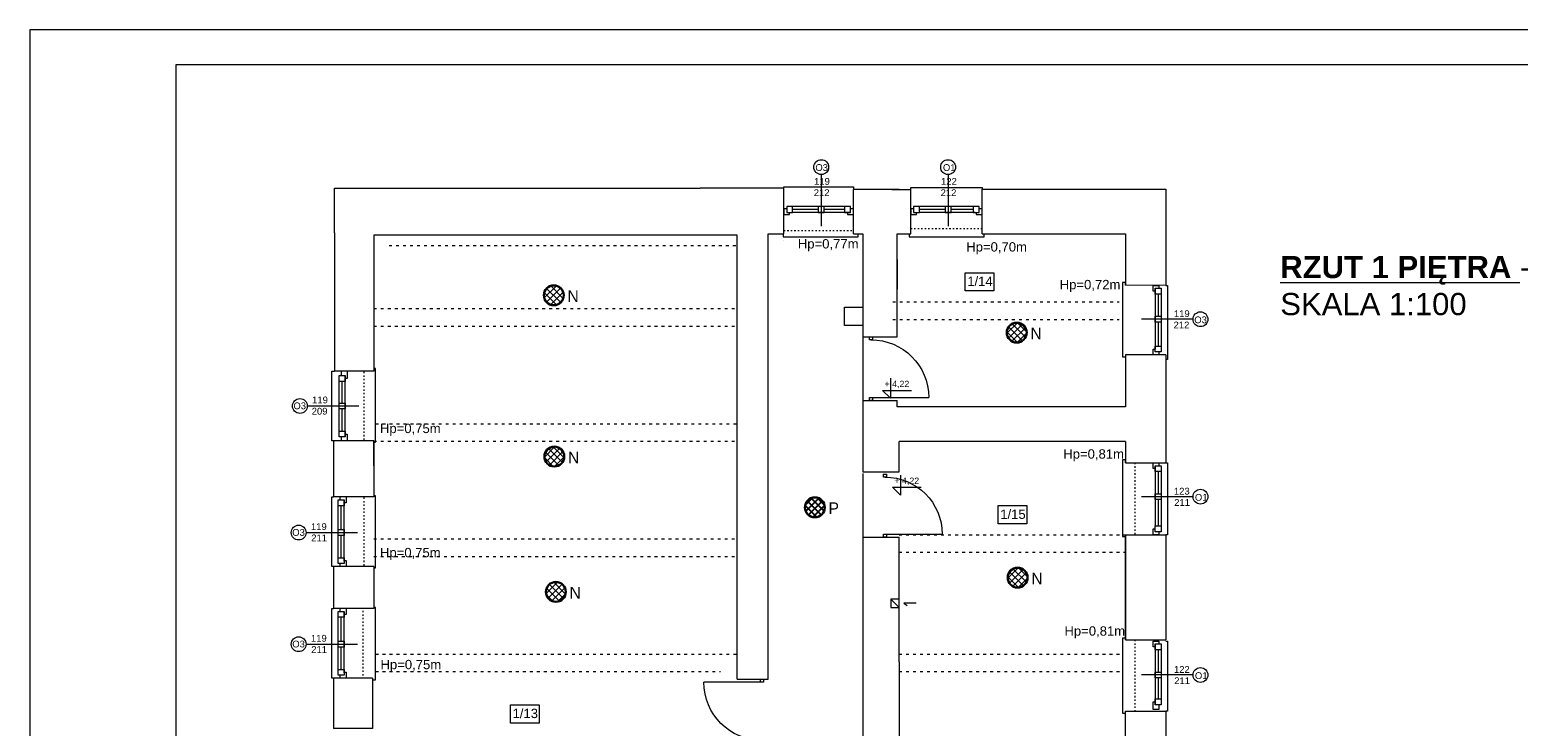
# Model space of a CAD drawing. Header units: centimetres. Extents: x 74448 to 96987, y -37016 to -10817.
# Tile 118 of 174: x 74456 to 77001, y -21033 to -19842. Entities that reach past the tile are written whole.
import ezdxf

# ---------------------------------------------------------------- set-up
doc = ezdxf.new("R2010")
doc.units = ezdxf.units.CM
doc.header["$LTSCALE"] = 0.02
doc.linetypes.add('ACAD_ISO03W100', pattern=[30, 12, -18])
doc.layers.get('0').update_dxf_attribs({"color": 8, "lineweight": 13})
for name, color, linetype, lineweight in [('_AUDIO', 7, 'Continuous', 18), ('_pk_tabelka', 7, 'Continuous', 15), ('LINIE PRZEKROJOWE', 8, 'Continuous', 13), ('OPISY', 8, 'Continuous', 13), ('stolarka', 8, 'Continuous', 13), ('WIDOK', 8, 'Continuous', 13), ('wyburzenia', 8, 'Continuous', 13)]:
    doc.layers.add(name, color=color, linetype=linetype, lineweight=lineweight)
doc.layers.add('_AUDIO 2', color=7, linetype='Continuous')
doc.styles.add('ARCH. STANDARD', font='arial.ttf')
doc.styles.get("Standard").update_dxf_attribs({"font": 'arial.ttf', "height": 12})
doc.styles.add('Tomasz_W legenda', font='TCM_____.TTF')
pattern_1 = [(45, (-5798.748, -5798.748), (-5.6126601, 5.6126601), []), (135, (-5798.748, -5798.748), (-5.6126601, -5.6126601), [])]

# ---------------------------------------------------------------- blocks, each defined once
blk = doc.blocks.new('*U3')
at = {"layer": 'stolarka', "transparency": 33554684}
blk.add_lwpolyline([(5, 0), (5, 95)], dxfattribs=at)
for points in [[(0, 2.5), (0, -2.5), (5, -2.5), (5, 2.5)], [(100, -2.5), (105, -2.5), (105, 2.5), (100, 2.5)]]:
    blk.add_lwpolyline(points, close=True, dxfattribs=at)
blk.add_arc((5, 0), 95, 0, 90, dxfattribs=at)

msp = doc.modelspace()

# ---------------------------------------------------------------- hatches: boundary and pattern name
at = {"layer": '_AUDIO'}
h = msp.add_hatch(dxfattribs=at)
h.set_pattern_fill('ANSI37', color=256, scale=2.5)
h.set_pattern_definition([(45, (-5802.294, -5776.075), (-5.6126601, 5.6126601), []), (135, (-5802.294, -5776.075), (-5.6126601, -5.6126601), [])])
h.paths.add_polyline_path([(75368.7, -20296.2, 1), (75334.7, -20296.2, 1)])
h = msp.add_hatch(dxfattribs=at)
h.set_pattern_fill('ANSI37', color=256, scale=2.5)
h.set_pattern_definition([(45, (-5800.26, -5839.8345), (-5.6126601, 5.6126601), []), (135, (-5800.26, -5839.8345), (-5.6126601, -5.6126601), [])])
h.paths.add_polyline_path([(76160.3, -20360, 1), (76126.3, -20360, 1)])
h = msp.add_hatch(dxfattribs=at)
h.set_pattern_fill('ANSI37', color=256, scale=2.5)
h.set_pattern_definition([(45, (-5801.42, -5812.096), (-5.6126601, 5.6126601), []), (135, (-5801.42, -5812.096), (-5.6126601, -5.6126601), [])])
h.paths.add_polyline_path([(75369.6, -20572.1, 1), (75335.6, -20572.1, 1)])
h = msp.add_hatch(dxfattribs=at)
h.set_pattern_fill('ANSI37', color=256, scale=2.5)
h.set_pattern_definition(pattern_1)
h.paths.add_polyline_path([(76161.8, -20779.2, 1), (76127.8, -20779.2, 1)])
h = msp.add_hatch(dxfattribs=at)
h.set_pattern_fill('ANSI37', color=256, scale=2.5)
h.set_pattern_definition(pattern_1)
h.paths.add_polyline_path([(75372.3, -20803.6, 1), (75338.3, -20803.6, 1)])
at = {"layer": '_AUDIO 2'}
h = msp.add_hatch(dxfattribs=at)
h.set_pattern_fill('ANSI37', color=256, scale=2.5)
h.set_pattern_definition(pattern_1)
h.paths.add_polyline_path([(75815.1, -20659, 1), (75781.1, -20659, 1)])

# ---------------------------------------------------------------- linework, layer by layer
for points in [[(75745, -20113), (75745, -20110.3), (75864, -20110.3), (75864, -20115.1)], [(75962, -20115.1), (75962, -20111.8), (76084, -20111.8), (76084, -20114.8)], [(75744, -20191.1), (75744, -20191.1), (75744, -20196.1), (75867, -20196.1), (75872, -20196.1), (75872, -20191.1)], [(75959.6, -20191.1), (75959.6, -20191.1), (75959.6, -20196.1), (76082.6, -20196.1), (76087.6, -20196.1), (76087.6, -20191.1)], [(76329.1, -20279), (76329.1, -20274), (76324.1, -20274), (76324.1, -20401), (76324.1, -20401.7), (76329.1, -20401.7)], [(76398.1, -20279.1), (76401.1, -20279.1), (76401.1, -20406.1), (76398.1, -20406.1)], [(75880.1, -20367.1), (75880.1, -20476.1)], [(74975, -20545.1), (74972, -20545.1), (74972, -20426.1), (74977, -20426.1)], [(75044, -20547.6), (75046.9, -20547.6), (75046.9, -20426.4), (75046.9, -20421.3), (75044, -20421.3)], [(76329.1, -20582.7), (76329.1, -20577.7), (76324.1, -20577.7), (76324.1, -20704.7), (76324.1, -20708.9), (76329.1, -20708.9)], [(76398.1, -20582.7), (76401.1, -20582.7), (76401.1, -20705.7), (76398.1, -20705.7)], [(75880.1, -20601.1), (75880.1, -20710.1)], [(75044, -20762.5), (75046.9, -20762.5), (75046.9, -20641.4), (75046.9, -20639), (75044, -20639)], [(74975, -20760.1), (74972, -20760.1), (74972, -20641.1), (74975, -20641.1)], [(74975, -20951.1), (74972, -20951.1), (74972, -20832.1), (74975, -20832.1)], [(75042, -20954.2), (75046.9, -20954.2), (75046.9, -20832.4), (75046.9, -20830.3), (75044, -20830.3)], [(75971.5, -20823.1), (75950.3, -20823.1), (75956.1, -20826.8)], [(76329.1, -20885.7), (76329.1, -20882.7), (76324.1, -20882.7), (76324.1, -21009.7), (76324.1, -21010.9), (76329.1, -21010.9)], [(76398.1, -20887.7), (76401.1, -20887.7), (76401.1, -21007.7), (76398.1, -21007.7)]]:
    msp.add_lwpolyline(points)
msp.add_lwpolyline([(75848.9, -20316.2), (75880.1, -20316.2), (75880.1, -20348.1), (75848.9, -20348.1)], close=True)
at = {"layer": '_AUDIO', "lineweight": 30}
for centre in [(75351.7, -20296.2), (76143.3, -20360), (75352.6, -20572.1), (76144.8, -20779.2), (75355.3, -20803.6)]:
    msp.add_circle(centre, 17, dxfattribs=at)
at = {"layer": '_AUDIO 2', "lineweight": 30}
msp.add_circle((75798.1, -20659), 17, dxfattribs=at)
at = {"layer": '_pk_tabelka', "color": 7, "ltscale": 3}
for p, q in [((82865.7, -19841.8), (74455.7, -19841.8)), ((74455.7, -19841.8), (74455.7, -24041.8)), ((82805.7, -19901.8), (74705.7, -19901.8)), ((74705.7, -19901.8), (74705.7, -23981.8))]:
    msp.add_line(p, q, dxfattribs=at)
at = {"layer": 'LINIE PRZEKROJOWE'}
for points in [[(74977, -20189.1), (74977, -20113), (75602, -20113)], [(75745, -20113), (75602, -20113)], [(75718, -20191.1), (75745, -20191.1), (75745, -20113)], [(75864, -20191.1), (75864, -20115.1)], [(75942, -20115.1), (75864, -20115.1)], [(75930, -20115.1), (75962, -20115.1)], [(75962, -20191.1), (75962, -20191.1), (75962, -20115.1)], [(76084, -20114.8), (76322.1, -20114.8), (76398.1, -20114.8), (76398.1, -20279.1)], [(76084, -20191.1), (76084, -20114.8)], [(74977, -20189.1), (74977, -20426.1)], [(75665, -20953), (75665, -20193.1), (75044, -20193.1), (75044, -20426.1)], [(75665, -20338.1), (75665, -20193.1)], [(75718, -20953), (75718, -20191.1)], [(75744, -20202.1), (75744, -20202.1)], [(75744, -20202.1), (75744, -20202.1)], [(75744, -20202.1), (75744, -20202.1)], [(75744, -20202.1), (75744, -20202.1)], [(75864, -20191.1), (75880.1, -20191.1)], [(75880.1, -20191.1), (75880.1, -20367.1), (75939.1, -20367.1)], [(75939.1, -20367.1), (75939.1, -20191.1), (75962, -20191.1)], [(76084, -20191.1), (76329.1, -20191.1)], [(76329.1, -20191.1), (76329.1, -20279.1)], [(75939.1, -20235.1), (75939.1, -20285.6)], [(76398.1, -20279.1), (76329.1, -20279)], [(75665, -20953), (75665, -20338.1)], [(76398.1, -20398.1), (76329.1, -20398.1), (76329.1, -20430.7)], [(76398.1, -20398.1), (76398.1, -20582.7)], [(75044, -20426.1), (74977, -20426.1)], [(76329.1, -20430.7), (76329.1, -20487.1)], [(75880.1, -20476.1), (75939.1, -20476.1)], [(75880.1, -20476.1), (75880.1, -20598.1), (75942.1, -20598.1)], [(75939.1, -20487.1), (75939.1, -20476.1)], [(76329.1, -20487.1), (75939.1, -20487.1)], [(74975, -20545.1), (74975, -20641.1)], [(75044, -20588.1), (75044, -20545.1), (74975, -20545.1)], [(75044, -20545.1), (75044, -20588.1)], [(75942.1, -20598.1), (75942.1, -20546.1)], [(76329.1, -20546.1), (76329.1, -20546.1), (75942.1, -20546.1)], [(76329.1, -20546.1), (76329.1, -20582.7), (76398.1, -20582.7)], [(75044, -20588.1), (75044, -20641.1), (74975, -20641.1)], [(75044, -20588.1), (75044, -20641.1)], [(75880.1, -20710.1), (75942.1, -20710.1)], [(75880.1, -20710.1), (75880.1, -21249.1), (75943.1, -21249.1)], [(75942.1, -20923.1), (75942.1, -20710.1)], [(76329.1, -20885.7), (76329.1, -20705.7)], [(76329.1, -20705.7), (76398.1, -20705.7)], [(76329.1, -20705.7), (76329.1, -20885.7), (76398.1, -20885.7)], [(76398.1, -20705.7), (76398.1, -20885.7)], [(74975, -20760.1), (74975, -20832.1)], [(75044, -20760.1), (74975, -20760.1)], [(75044, -20760.1), (75044, -20832.1), (74975, -20832.1)], [(75044, -20760.1), (75044, -20832.1)], [(75942.1, -20816.2), (75928.1, -20816.2), (75928.1, -20830.2), (75942.1, -20830.2)], [(75928.1, -20816.2), (75942.1, -20830.2)], [(75942.1, -20923.1), (75942.2, -21090.1), (76329.1, -21090.1), (76329.1, -21007.7)], [(74975, -20951.1), (74975, -21037.1)], [(75042, -20951.1), (74975, -20951.1)], [(75042, -20951.1), (75042, -20969.1)], [(75042, -20969.1), (75042, -21033.1)], [(75665, -20953), (75718, -20953)], [(75042, -20992.6), (75042, -21037.1), (74975, -21037.1)], [(75042, -20992.6), (75042, -21037.1)], [(76329.1, -21007.7), (76398.1, -21007.7)], [(76398.1, -21007.7), (76398.1, -21198.1)]]:
    msp.add_lwpolyline(points, dxfattribs=at)
at = {"layer": 'OPISY'}
for p, q in [((75927.5, -20472.4), (75914, -20458.9)), ((75914, -20458.9), (75963.2, -20458.9)), ((75927.5, -20438.1), (75927.5, -20472.4)), ((75944.3, -20603.7), (75944.3, -20638)), ((75944.3, -20638), (75930.8, -20624.5)), ((75930.8, -20624.5), (75980, -20624.5))]:
    msp.add_line(p, q, dxfattribs=at)
for points in [[(75809, -20089.6), (75809, -20177.7)], [(76026, -20089.6), (76026, -20177.7)], [(76444.8, -20337.1), (76356.7, -20337.1)], [(74930.2, -20485.5), (75018.3, -20485.5)], [(76444.8, -20640.7), (76356.7, -20640.7)], [(74928.2, -20702.1), (75016.3, -20702.1)], [(74928.2, -20893.1), (75016.3, -20893.1)], [(76444.8, -20945.7), (76356.7, -20945.7)]]:
    msp.add_lwpolyline(points, dxfattribs=at)
for points in [[(76055, -20257.5), (76104.2, -20257.5), (76104.2, -20288.7), (76055, -20288.7)], [(76111.5, -20656), (76160.6, -20656), (76160.6, -20687.3), (76111.5, -20687.3)], [(75277.5, -20996.7), (75326.7, -20996.7), (75326.7, -21028), (75277.5, -21028)]]:
    msp.add_lwpolyline(points, close=True, dxfattribs=at)
for centre in [(75809, -20076.9), (76026, -20076.9), (76457.5, -20337.1), (74917.5, -20485.5), (76457.5, -20640.7), (74915.5, -20702.1), (74915.5, -20893.1), (76457.5, -20945.7)]:
    msp.add_circle(centre, 12.7, dxfattribs=at)
at = {"layer": 'stolarka'}
for points in [[(75750, -20148), (75745, -20148), (75745, -20158), (75755, -20158), (75755, -20154.3)], [(75859, -20144.3), (75760, -20144.3)], [(75804, -20149.3), (75760, -20149.3)], [(75859, -20154.3), (75760, -20154.3)], [(75849, -20149.3), (75814, -20149.3)], [(75854, -20154.3), (75854, -20158), (75864, -20158), (75864, -20148), (75859, -20148)], [(75967, -20148), (75962, -20148), (75962, -20158), (75972, -20158), (75972, -20154.3)], [(76072, -20144.3), (75977, -20144.3)], [(76021, -20149.3), (75977, -20149.3)], [(76072, -20154.3), (75977, -20154.3)], [(76069, -20149.3), (76031, -20149.3)], [(76074, -20154.3), (76074, -20158), (76084, -20158), (76084, -20148), (76079, -20148)], [(76380.1, -20289.1), (76376.4, -20289.1), (76376.4, -20279.1), (76386.4, -20279.1), (76386.4, -20284.1)], [(76380.1, -20284.1), (76380.1, -20388.1)], [(76390.1, -20284.1), (76390.1, -20388.1)], [(76385.1, -20294.1), (76385.1, -20332.1)], [(76385.1, -20342.1), (76385.1, -20383.1)], [(76386.4, -20393.1), (76386.4, -20398.1), (76376.4, -20398.1), (76376.4, -20388.1), (76380.1, -20388.1)], [(74985, -20538.5), (74985, -20434.5)], [(74988.6, -20433.5), (74988.6, -20426.1)], [(74998.6, -20426.1), (74998.6, -20438.5), (74995, -20438.5)], [(74995, -20538.5), (74995, -20434.5)], [(74990, -20480.5), (74990, -20443.5)], [(74990, -20528.5), (74990, -20490.5)], [(74995, -20533.5), (74998.6, -20533.5), (74998.6, -20545.1), (74988.6, -20545.1), (74988.6, -20538.5)], [(76380.1, -20592.7), (76376.4, -20592.7), (76376.4, -20582.7), (76386.4, -20582.7), (76386.4, -20587.7)], [(76380.1, -20587.7), (76380.1, -20691.7)], [(76390.1, -20587.7), (76390.1, -20691.7)], [(76385.1, -20597.7), (76385.1, -20635.7)], [(74983, -20755.1), (74983, -20651.1)], [(74986.6, -20646.1), (74986.6, -20641.1)], [(74988, -20697.1), (74988, -20656.1)], [(74996.6, -20641.1), (74996.6, -20651.1), (74993, -20651.1)], [(74993, -20751.1), (74993, -20647.1)], [(76385.1, -20645.7), (76385.1, -20690.7)], [(74988, -20745.1), (74988, -20707.1)], [(76386.4, -20700.7), (76386.4, -20705.7), (76376.4, -20705.7), (76376.4, -20695.7), (76380.1, -20695.7)], [(74993, -20750.1), (74996.6, -20750.1), (74996.6, -20760.1), (74986.6, -20760.1), (74986.6, -20755.1)], [(74983, -20946.1), (74983, -20842.1)], [(74986.6, -20837.1), (74986.6, -20832.1)], [(74996.6, -20832.1), (74996.6, -20842.1), (74993, -20842.1)], [(74993, -20942.1), (74993, -20838.1)], [(74988, -20888.1), (74988, -20847.1)], [(76380.1, -20897.7), (76376.4, -20897.7), (76376.4, -20887.7), (76386.4, -20887.7), (76386.4, -20892.7)], [(76380.1, -20892.7), (76380.1, -20996.7)], [(76390.1, -20892.7), (76390.1, -20996.7)], [(74988, -20936.1), (74988, -20898.1)], [(76385.1, -20902.7), (76385.1, -20940.7)], [(74993, -20941.1), (74996.6, -20941.1), (74996.6, -20951.1), (74986.6, -20951.1), (74986.6, -20946.1)], [(76385.1, -20950.7), (76385.1, -20986.7)], [(76386.4, -20996.7), (76386.4, -21004.7), (76376.4, -21004.7), (76376.4, -20991.7), (76380.1, -20991.7)]]:
    msp.add_lwpolyline(points, dxfattribs=at)
for points in [[(75760, -20144.3), (75750, -20144.3), (75750, -20154.3), (75760, -20154.3)], [(75814, -20144.3), (75804, -20144.3), (75804, -20154.3), (75814, -20154.3)], [(75859, -20144.3), (75849, -20144.3), (75849, -20154.3), (75859, -20154.3)], [(75977, -20144.3), (75967, -20144.3), (75967, -20154.3), (75977, -20154.3)], [(76031, -20144.3), (76021, -20144.3), (76021, -20154.3), (76031, -20154.3)], [(76079, -20144.3), (76069, -20144.3), (76069, -20154.3), (76079, -20154.3)], [(76390.1, -20284.1), (76390.1, -20294.1), (76380.1, -20294.1), (76380.1, -20284.1)], [(76390.1, -20332.1), (76390.1, -20342.1), (76380.1, -20342.1), (76380.1, -20332.1)], [(76390.1, -20383.1), (76390.1, -20393.1), (76380.1, -20393.1), (76380.1, -20383.1)], [(74985, -20443.5), (74985, -20433.5), (74995, -20433.5), (74995, -20443.5)], [(74985, -20490.5), (74985, -20480.5), (74995, -20480.5), (74995, -20490.5)], [(74985, -20538.5), (74985, -20528.5), (74995, -20528.5), (74995, -20538.5)], [(76390.1, -20587.7), (76390.1, -20597.7), (76380.1, -20597.7), (76380.1, -20587.7)], [(76390.1, -20635.7), (76390.1, -20645.7), (76380.1, -20645.7), (76380.1, -20635.7)], [(74983, -20656.1), (74983, -20646.1), (74993, -20646.1), (74993, -20656.1)], [(76390.1, -20690.7), (76390.1, -20700.7), (76380.1, -20700.7), (76380.1, -20690.7)], [(74983, -20707.1), (74983, -20697.1), (74993, -20697.1), (74993, -20707.1)], [(74983, -20755.1), (74983, -20745.1), (74993, -20745.1), (74993, -20755.1)], [(74983, -20847.1), (74983, -20837.1), (74993, -20837.1), (74993, -20847.1)], [(74983, -20898.1), (74983, -20888.1), (74993, -20888.1), (74993, -20898.1)], [(76390.1, -20892.7), (76390.1, -20902.7), (76380.1, -20902.7), (76380.1, -20892.7)], [(74983, -20946.1), (74983, -20936.1), (74993, -20936.1), (74993, -20946.1)], [(76390.1, -20940.7), (76390.1, -20950.7), (76380.1, -20950.7), (76380.1, -20940.7)], [(76390.1, -20986.7), (76390.1, -20996.7), (76380.1, -20996.7), (76380.1, -20986.7)]]:
    msp.add_lwpolyline(points, close=True, dxfattribs=at)
at = {"layer": 'WIDOK', "linetype": 'ACAD_ISO03W100', "ltscale": 10}
for points in [[(75962, -20182.1), (76084, -20182.1)], [(75745, -20185.1), (75864, -20185.1)], [(75027, -20427.1), (75027, -20546.1)], [(76345.1, -20582.7), (76345.1, -20705.7)], [(75027, -20642.1), (75027, -20761.1)], [(75025, -20836.1), (75025, -20951.1)], [(76345.1, -20885.7), (76345.1, -21008.7)]]:
    msp.add_lwpolyline(points, dxfattribs=at)
at = {"layer": 'WIDOK', "linetype": 'ACAD_ISO03W100', "ltscale": 20}
for points in [[(75070, -20210.8), (75665, -20210.8)], [(75931.2, -20307.3), (76318.2, -20307.3)], [(75044, -20318.9), (75665, -20318.9)], [(75044, -20348.9), (75665, -20348.9)], [(75931.2, -20337.3), (76318.2, -20337.3)], [(75046.9, -20515.9), (75665, -20515.9)], [(75044, -20545.9), (75665, -20545.9)], [(75044, -20712.9), (75665, -20712.9)], [(75942.1, -20705.9), (76329.1, -20705.9)], [(75942.1, -20735.9), (76329.1, -20735.9)], [(75044, -20742.9), (75665, -20742.9)], [(75046.9, -20909.9), (75665, -20909.9)], [(75942.1, -20909.9), (76324.1, -20909.9)], [(75046.9, -20939.9), (75637, -20939.9)], [(75942.1, -20939.9), (76324.1, -20939.9)]]:
    msp.add_lwpolyline(points, dxfattribs=at)
at = {"layer": 'wyburzenia'}
msp.add_lwpolyline([(75665, -20953), (75718, -20953)], dxfattribs=at)

# ---------------------------------------------------------------- block references
at = {"layer": 'stolarka', "transparency": 33554684}
for p, xscale, yscale, zscale, rotation in [((75894.1, -20476.1), -1.038095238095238, 1.038095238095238, 1.038095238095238, 270), ((75918.1, -20710.1), -1.028571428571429, 1.028571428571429, 1.028571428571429, 270), ((75707.8, -20953), -1.047619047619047, 1.047619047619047, 1.047619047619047, 90.00000000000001)]:
    msp.add_blockref('*U3', p, dxfattribs=dict(at, xscale=xscale, yscale=yscale, zscale=zscale, rotation=rotation))

# ---------------------------------------------------------------- texts
at = {"insert": (76593.9, -20228.8), "char_height": 38, "width": 2031.92, "attachment_point": 1, "style": 'ARCH. STANDARD'}
msp.add_mtext('{\\fArial|b1|i0|c238|p34;\\L\\C256;RZUT\\fArial|b1|i0|c0|p34; \\fArial|b1|i0|c238|p34;1 PIĘTRA\\fArial|b0|i0|c238|p34;\\l - STAN PROJEKTOWANY \\PSK\\fArial|b0|i0|c0|p34;A\\fArial|b0|i0|c238|p34;L\\fArial|b0|i0|c0|p34;A \\fArial|b0|i0|c238|p34;1:100}', dxfattribs=at)
at = {"layer": '_AUDIO', "char_height": 20, "width": 16.573, "attachment_point": 1, "style": 'Tomasz_W legenda'}
for insert in [(75375.1, -20287.7), (76166.7, -20351.5), (75376, -20563.6), (76168.2, -20770.7), (75378.6, -20795.1)]:
    msp.add_mtext('N', dxfattribs=dict(at, insert=insert))
at = {"layer": '_AUDIO 2', "insert": (75821.5, -20650.5), "char_height": 20, "width": 16.573, "attachment_point": 1, "style": 'Tomasz_W legenda'}
msp.add_mtext('P', dxfattribs=at)
at = {"layer": 'OPISY', "ltscale": 0.15}
for s, p in [('Hp=0,77m', (75769, -20216)), ('Hp=0,70m', (76057, -20221.3)), ('Hp=0,72m', (76216.8, -20285.8)), ('Hp=0,75m', (75054.5, -20531.9)), ('Hp=0,81m', (76222.9, -20575.6)), ('Hp=0,75m', (75054.5, -20744.3)), ('Hp=0,81m', (76224.9, -20878.5)), ('Hp=0,75m', (75055.4, -20935.9))]:
    msp.add_text(s, height=16, dxfattribs=at).set_placement(p)
at = {"layer": 'OPISY'}
for s, insert, char_height, width, attachment_point in [('\\pi-3.6114;O3', (75802.6, -20071.8), 11.574, 12.831, 1), ('\\pi-2.4943;O1', (76019.6, -20071.8), 11.574, 12.831, 1), ('{\\fArial|b0|i0|c238|p34;1/14}', (76058.7, -20264.2), 16, 260.963, 1), ('\\pi-3.6114;O3', (76450.5, -20344.1), 11.574, 12.831, 7), ('{\\fArial|b0|i0|c238|p34;+ 4,22}', (75917.2, -20442.4), 10.8, 58.572, 1), ('\\pi-3.6114;O3', (74910.1, -20491.2), 11.574, 12.831, 7), ('{\\fArial|b0|i0|c238|p34;+ 4,22}', (75934.1, -20608), 10.8, 58.572, 1), ('\\pi-2.4943;O1', (76450.5, -20647.8), 11.574, 12.831, 7), ('{\\fArial|b0|i0|c238|p34;1/15}', (76115.1, -20662.7), 16, 260.963, 1), ('\\pi-3.6114;O3', (74908.1, -20707.8), 11.574, 12.831, 7), ('\\pi-3.6114;O3', (74908.1, -20898.8), 11.574, 12.831, 7), ('\\pi-2.4943;O1', (76450.5, -20952.8), 11.574, 12.831, 7), ('{\\fArial|b0|i0|c238|p34;1/13}', (75281.2, -21003.5), 16, 260.963, 1)]:
    msp.add_mtext(s, dxfattribs=dict(at, insert=insert, char_height=char_height, width=width, attachment_point=attachment_point))
at = {"layer": 'stolarka', "char_height": 11.574, "width": 12.831}
for s, insert, attachment_point in [('\\pi-5.8378;119\\P\\pi-6.4102;212', (75802.6, -20095.5), 1), ('\\pi-5.7667;122 \\P\\pi-6.4102;212', (76019.6, -20095.5), 1), ('\\pi-5.8378;119\\P\\pi-6.4102;212', (76417.9, -20352.7), 7), ('\\pi-5.8378;119\\P\\pi-6.4812;209', (74944.3, -20500.4), 7), ('\\pi-5.8259;123\\P\\pi-5.3522;211', (76417.9, -20656.4), 7), ('\\pi-5.8378;119\\P\\pi-5.3522;211', (74942.3, -20717), 7), ('\\pi-5.8378;119\\P\\pi-5.3522;211', (74942.3, -20908), 7), ('\\pi-5.7667;122\\P\\pi-5.3522;211', (76417.9, -20961.4), 7)]:
    msp.add_mtext(s, dxfattribs=dict(at, insert=insert, attachment_point=attachment_point))

doc.saveas('drawing.dxf')
